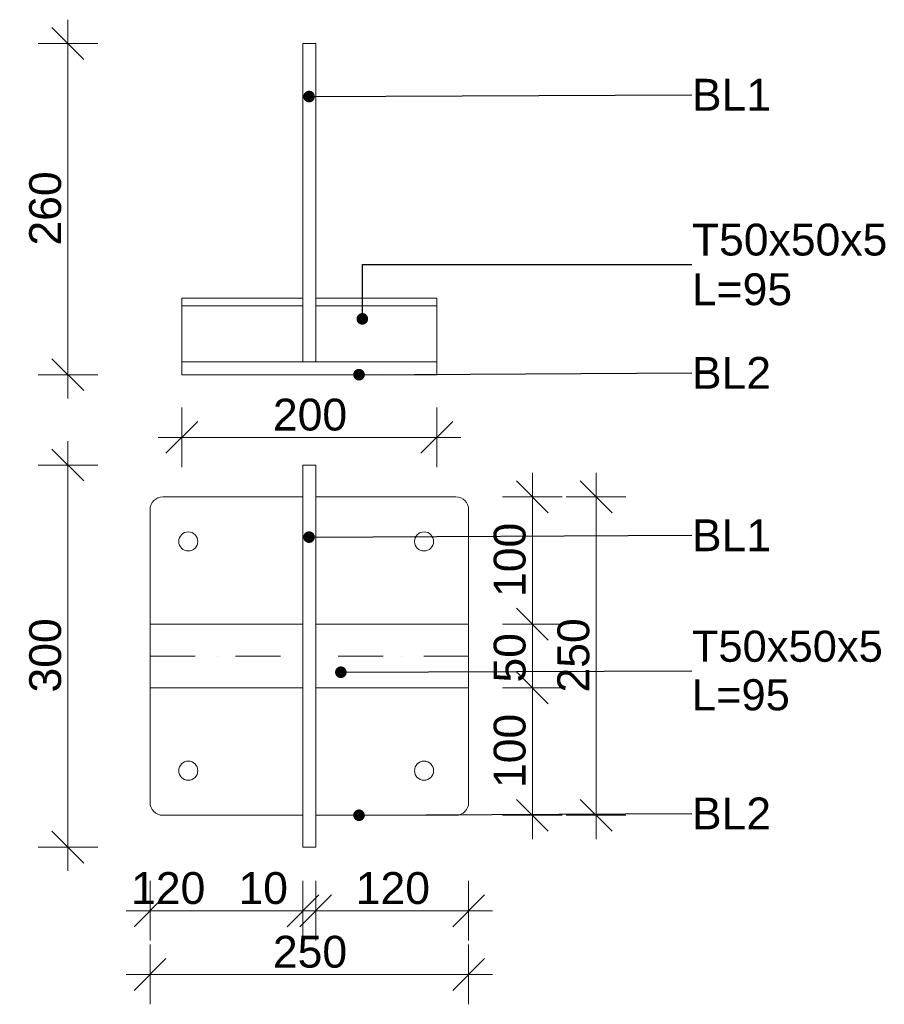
# Model space of a CAD drawing. Header units: millimetres. Extents: x 2143 to 5070, y -2093 to 697.
# Tile 2 of 16: x 2295 to 2973, y -1617 to -844. Entities that reach past the tile are written whole.
import ezdxf

# ---------------------------------------------------------------- set-up
doc = ezdxf.new("R2010")
doc.units = ezdxf.units.MM
doc.header["$MEASUREMENT"] = 0
doc.linetypes.add('Kropki i Kreski', pattern=[67.02777624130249, 35.27777671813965, -17.63888835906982, 0, -14.11111116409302])
for name, color, linetype, lineweight in [('0_Nr_pióra__1', 7, 'Continuous', 13), ('_podstawa stalowa_Nr_pióra__1', 7, 'Continuous', 13), ('Konstrukcja - Stropy_Nr_pióra__1', 7, 'Continuous', 13), ('Konstrukcja - Słupy_Nr_pióra__1', 7, 'Continuous', 13), ('Opisy - Etykiety_Nr_pióra__1', 7, 'Continuous', 13), ('Wnętrze - Umeblowanie_Nr_pióra__1', 7, 'Continuous', 13), ('Wymiarowanie - Detale_Nr_pióra__1', 7, 'Continuous', 13)]:
    doc.layers.add(name, color=color, linetype=linetype, lineweight=lineweight)
doc.layers.add('Wymiarowanie - Detale', color=7, linetype='Continuous')
doc.styles.add('STYL_AUTOMATYCZNY_1', font='arial.ttf')
doc.dimstyles.new('STYL_AUTOMATYCZNY__1', dxfattribs={"dimtxt": 25, "dimasz": 23.75, "dimexe": 0.18, "dimexo": 0.0625, "dimgap": 0, "dimtad": 1, "dimdec": 0, "dimzin": 0, "dimdsep": 46, "dimtxsty": 'STYL_AUTOMATYCZNY_1', "dimblk": 'ARROWHEAD_6', "dimblk1": 'ARROWHEAD_6', "dimblk2": 'ARROWHEAD_6', "dimcen": 0.09, "dimse1": 1, "dimse2": 1, "dimclrd": 7, "dimclre": 7, "dimclrt": 7, "dimazin": 0, "dimtfac": 1, "dimtdec": 4, "dimtmove": 0, "dimatfit": 3, "dimfxl": 1, "dimtolj": 1, "dimtzin": 0, "dimarcsym": 0})
doc.dimstyles.new('STYL_AUTOMATYCZNY__2', dxfattribs={"dimtxt": 25, "dimasz": 23.75, "dimexe": 0.18, "dimexo": 0.0625, "dimgap": 0, "dimtad": 1, "dimdec": 0, "dimzin": 0, "dimdsep": 46, "dimtxsty": 'STYL_AUTOMATYCZNY_1', "dimblk": 'ARROWHEAD_6', "dimblk1": 'ARROWHEAD_6', "dimblk2": 'ARROWHEAD_6', "dimcen": 0.09, "dimse1": 1, "dimse2": 1, "dimclrd": 7, "dimclre": 7, "dimclrt": 7, "dimazin": 0, "dimtfac": 1, "dimtdec": 4, "dimtmove": 2, "dimatfit": 3, "dimfxl": 1, "dimtolj": 1, "dimtzin": 0, "dimarcsym": 0})
doc.dimstyles.new('STYL_AUTOMATYCZNY__3', dxfattribs={"dimtxt": 25, "dimasz": 23.75, "dimexe": 0.18, "dimexo": 0.0625, "dimgap": 0, "dimtad": 1, "dimtih": 1, "dimtoh": 1, "dimdec": 0, "dimzin": 0, "dimdsep": 46, "dimtxsty": 'STYL_AUTOMATYCZNY_1', "dimblk": 'ARROWHEAD_6', "dimblk1": 'ARROWHEAD_6', "dimblk2": 'ARROWHEAD_6', "dimcen": 0.09, "dimse1": 1, "dimse2": 1, "dimclrd": 7, "dimclre": 7, "dimclrt": 7, "dimazin": 0, "dimtfac": 1, "dimtdec": 4, "dimtmove": 2, "dimatfit": 3, "dimfxl": 1, "dimtolj": 1, "dimtzin": 0, "dimarcsym": 0})
doc.dimstyles.new('STYL_AUTOMATYCZNY__4', dxfattribs={"dimtxt": 25, "dimasz": 23.75, "dimexe": 0.18, "dimexo": 0.0625, "dimgap": 0, "dimtad": 1, "dimtih": 1, "dimtoh": 1, "dimdec": 0, "dimzin": 0, "dimdsep": 46, "dimtxsty": 'STYL_AUTOMATYCZNY_1', "dimblk": 'ARROWHEAD_6', "dimblk1": 'ARROWHEAD_6', "dimblk2": 'ARROWHEAD_6', "dimcen": 0.09, "dimse1": 1, "dimse2": 1, "dimclrd": 7, "dimclre": 7, "dimclrt": 7, "dimazin": 0, "dimtfac": 1, "dimtdec": 4, "dimtmove": 0, "dimatfit": 3, "dimfxl": 1, "dimtolj": 1, "dimtzin": 0, "dimarcsym": 0})
doc.dimstyles.new('STYL_AUTOMATYCZNY__6', dxfattribs={"dimtxt": 0.18, "dimasz": 18.24, "dimexe": 0.18, "dimexo": 0.0625, "dimgap": 0, "dimtad": 0, "dimtih": 1, "dimtoh": 1, "dimdec": 4, "dimzin": 0, "dimdsep": 46, "dimcen": 0.09, "dimadec": 0, "dimazin": 0, "dimtfac": 1, "dimtdec": 4, "dimtmove": 0, "dimatfit": 3, "dimldrblk": 'ARROWHEAD_11', "dimfxl": 1, "dimtolj": 1, "dimtzin": 0, "dimarcsym": 0})

# ---------------------------------------------------------------- blocks, each defined once
blk = doc.blocks.new('*D12')
at = {"layer": 'Wymiarowanie - Detale_Nr_pióra__1', "color": 7, "linetype": 'Continuous', "lineweight": 13}
for p, q in [((2684.388553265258, -1355.758622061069), (2709.388553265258, -1380.758622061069)), ((2720.326053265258, -1368.258622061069), (2673.451053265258, -1368.258622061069)), ((2696.888553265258, -1468.258620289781), (2696.888553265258, -1368.258622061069)), ((2684.388553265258, -1455.758620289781), (2709.388553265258, -1480.758620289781)), ((2720.326053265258, -1468.258620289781), (2673.451053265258, -1468.258620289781)), ((2696.888553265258, -1487.008620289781), (2696.888553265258, -1468.258620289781))]:
    blk.add_line(p, q, dxfattribs=at)
at = {"layer": 'Wymiarowanie - Detale_Nr_pióra__1', "color": 7, "lineweight": 13, "insert": (2691.888553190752, -1446.860745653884), "char_height": 25, "attachment_point": 7, "rotation": 90, "style": 'STYL_AUTOMATYCZNY_1'}
blk.add_mtext('\\A1;{\\pql;\\fArial|b0|i0|c238|p0;\\W1.000000;100}', dxfattribs=at)
blk = doc.blocks.new('ARROWHEAD_6')
at = {"color": 0, "linetype": 'Continuous', "lineweight": 0}
for p, q in [((-0.5, -0.5), (0.5, 0.5)), ((0, 0), (-1, 0))]:
    blk.add_line(p, q, dxfattribs=at)
blk = doc.blocks.new('*D13')
at = {"layer": 'Wymiarowanie - Detale_Nr_pióra__1', "color": 7, "linetype": 'Continuous', "lineweight": 13}
for p, q in [((2684.388553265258, -1305.758620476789), (2709.388553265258, -1330.758620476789)), ((2720.326053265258, -1318.258620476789), (2673.451053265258, -1318.258620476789)), ((2696.888553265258, -1368.258622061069), (2696.888553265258, -1318.258620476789)), ((2684.388553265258, -1355.758622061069), (2709.388553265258, -1380.758622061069)), ((2720.326053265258, -1368.258622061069), (2673.451053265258, -1368.258622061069))]:
    blk.add_line(p, q, dxfattribs=at)
at = {"layer": 'Wymiarowanie - Detale_Nr_pióra__1', "color": 7, "lineweight": 13, "insert": (2691.888553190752, -1364.071512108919), "char_height": 25, "attachment_point": 7, "rotation": 90, "style": 'STYL_AUTOMATYCZNY_1'}
blk.add_mtext('\\A1;{\\pql;\\fArial|b0|i0|c238|p0;\\W1.000000;50}', dxfattribs=at)
blk = doc.blocks.new('*D14')
at = {"layer": 'Wymiarowanie - Detale_Nr_pióra__1', "color": 7, "linetype": 'Continuous', "lineweight": 13}
for p, q in [((2709.388553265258, -1230.758620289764), (2684.388553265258, -1205.758620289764)), ((2696.888553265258, -1218.258620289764), (2696.888553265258, -1199.508620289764)), ((2720.326053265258, -1218.258620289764), (2673.451053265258, -1218.258620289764)), ((2696.888553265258, -1318.258620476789), (2696.888553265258, -1218.258620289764)), ((2684.388553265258, -1305.758620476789), (2709.388553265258, -1330.758620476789)), ((2720.326053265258, -1318.258620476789), (2673.451053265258, -1318.258620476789))]:
    blk.add_line(p, q, dxfattribs=at)
at = {"layer": 'Wymiarowanie - Detale_Nr_pióra__1', "color": 7, "lineweight": 13, "insert": (2691.888553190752, -1296.860744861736), "char_height": 25, "attachment_point": 7, "rotation": 90, "style": 'STYL_AUTOMATYCZNY_1'}
blk.add_mtext('\\A1;{\\pql;\\fArial|b0|i0|c238|p0;\\W1.000000;100}', dxfattribs=at)
blk = doc.blocks.new('*D15')
at = {"layer": 'Wymiarowanie - Detale_Nr_pióra__1', "color": 7, "linetype": 'Continuous', "lineweight": 13}
for p, q in [((2396.888553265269, -1566.696120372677), (2396.888553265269, -1519.821120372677)), ((2516.888553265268, -1566.696120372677), (2516.888553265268, -1519.821120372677)), ((2409.388553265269, -1530.758620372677), (2384.388553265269, -1555.758620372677)), ((2504.388553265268, -1555.758620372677), (2529.388553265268, -1530.758620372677)), ((2539.388553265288, -1530.758620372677), (2514.388553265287, -1555.758620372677)), ((2378.138553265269, -1543.258620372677), (2396.888553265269, -1543.258620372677)), ((2396.888553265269, -1543.258620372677), (2516.888553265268, -1543.258620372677))]:
    blk.add_line(p, q, dxfattribs=at)
at = {"layer": 'Wymiarowanie - Detale_Nr_pióra__1', "color": 7, "lineweight": 13, "char_height": 25, "attachment_point": 7, "style": 'STYL_AUTOMATYCZNY_1'}
for s, insert in [('\\A1;{\\pql;\\fArial|b0|i0|c238|p0;\\W1.000000;120}', (2381.999606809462, -1538.258620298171)), ('\\A1;{\\pql;\\fArial|b0|i0|c238|p0;\\W1.000000;10}', (2466.252302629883, -1538.258620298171))]:
    blk.add_mtext(s, dxfattribs=dict(at, insert=insert))
blk = doc.blocks.new('*D16')
at = {"layer": 'Wymiarowanie - Detale_Nr_pióra__1', "color": 7, "linetype": 'Continuous', "lineweight": 13}
for p, q in [((2516.888553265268, -1566.696120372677), (2516.888553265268, -1519.821120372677)), ((2526.888553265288, -1566.696120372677), (2526.888553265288, -1519.821120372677)), ((2504.388553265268, -1555.758620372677), (2529.388553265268, -1530.758620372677)), ((2539.388553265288, -1530.758620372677), (2514.388553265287, -1555.758620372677)), ((2516.888553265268, -1543.258620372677), (2526.888553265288, -1543.258620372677))]:
    blk.add_line(p, q, dxfattribs=at)
blk = doc.blocks.new('*D17')
at = {"layer": 'Wymiarowanie - Detale_Nr_pióra__1', "color": 7, "linetype": 'Continuous', "lineweight": 13}
for p, q in [((2526.888553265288, -1566.696120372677), (2526.888553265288, -1519.821120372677)), ((2646.888553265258, -1566.696120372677), (2646.888553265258, -1519.821120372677)), ((2504.388553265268, -1555.758620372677), (2529.388553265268, -1530.758620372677)), ((2539.388553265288, -1530.758620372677), (2514.388553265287, -1555.758620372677)), ((2634.388553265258, -1555.758620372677), (2659.388553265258, -1530.758620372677)), ((2526.888553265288, -1543.258620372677), (2646.888553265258, -1543.258620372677)), ((2646.888553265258, -1543.258620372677), (2665.638553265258, -1543.258620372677))]:
    blk.add_line(p, q, dxfattribs=at)
at = {"layer": 'Wymiarowanie - Detale_Nr_pióra__1', "color": 7, "lineweight": 13, "insert": (2558.286428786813, -1538.258620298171), "char_height": 25, "attachment_point": 7, "style": 'STYL_AUTOMATYCZNY_1'}
blk.add_mtext('\\A1;{\\pql;\\fArial|b0|i0|c238|p0;\\W1.000000;120}', dxfattribs=at)
blk = doc.blocks.new('*D18')
at = {"layer": 'Wymiarowanie - Detale_Nr_pióra__1', "color": 7, "linetype": 'Continuous', "lineweight": 13}
for p, q in [((2332.397329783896, -1193.258620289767), (2332.397329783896, -1174.508620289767)), ((2344.897329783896, -1205.758620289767), (2319.897329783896, -1180.758620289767)), ((2355.834829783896, -1193.258620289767), (2308.959829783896, -1193.258620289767)), ((2332.397329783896, -1493.258620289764), (2332.397329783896, -1193.258620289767)), ((2319.897329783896, -1480.758620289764), (2344.897329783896, -1505.758620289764)), ((2355.834829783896, -1493.258620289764), (2308.959829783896, -1493.258620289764)), ((2332.397329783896, -1512.008620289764), (2332.397329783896, -1493.258620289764))]:
    blk.add_line(p, q, dxfattribs=at)
at = {"layer": 'Wymiarowanie - Detale_Nr_pióra__1', "color": 7, "lineweight": 13, "insert": (2327.39732970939, -1371.860744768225), "char_height": 25, "attachment_point": 7, "rotation": 90, "style": 'STYL_AUTOMATYCZNY_1'}
blk.add_mtext('\\A1;{\\pql;\\fArial|b0|i0|c238|p0;\\W1.000000;300}', dxfattribs=at)
blk = doc.blocks.new('*D22')
at = {"layer": 'Wymiarowanie - Detale_Nr_pióra__1', "color": 7, "linetype": 'Continuous', "lineweight": 13}
for p, q in [((2344.897329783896, -874.8394762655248), (2319.897329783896, -849.8394762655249)), ((2332.397329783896, -862.3394762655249), (2332.397329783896, -843.5894762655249)), ((2355.834829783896, -862.3394762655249), (2308.959829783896, -862.3394762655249)), ((2332.397329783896, -1122.339476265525), (2332.397329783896, -862.3394762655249)), ((2319.897329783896, -1109.839476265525), (2344.897329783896, -1134.839476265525)), ((2355.834829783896, -1122.339476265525), (2308.959829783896, -1122.339476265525)), ((2332.397329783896, -1141.089476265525), (2332.397329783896, -1122.339476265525))]:
    blk.add_line(p, q, dxfattribs=at)
at = {"layer": 'Wymiarowanie - Detale_Nr_pióra__1', "color": 7, "lineweight": 13, "insert": (2327.39732970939, -1020.941600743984), "char_height": 25, "attachment_point": 7, "rotation": 90, "style": 'STYL_AUTOMATYCZNY_1'}
blk.add_mtext('\\A1;{\\pql;\\fArial|b0|i0|c238|p0;\\W1.000000;260}', dxfattribs=at)
blk = doc.blocks.new('*D33')
at = {"layer": 'Wymiarowanie - Detale_Nr_pióra__1', "color": 7, "linetype": 'Continuous', "lineweight": 13}
for p, q in [((2421.888554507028, -1194.959589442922), (2421.888554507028, -1148.084589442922)), ((2621.888553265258, -1194.959589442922), (2621.888553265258, -1148.084589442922)), ((2434.388554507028, -1159.022089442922), (2409.388554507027, -1184.022089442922)), ((2609.388553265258, -1184.022089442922), (2634.388553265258, -1159.022089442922)), ((2403.138554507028, -1171.522089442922), (2421.888554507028, -1171.522089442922)), ((2421.888554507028, -1171.522089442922), (2621.888553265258, -1171.522089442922)), ((2621.888553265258, -1171.522089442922), (2640.638553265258, -1171.522089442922))]:
    blk.add_line(p, q, dxfattribs=at)
at = {"layer": 'Wymiarowanie - Detale_Nr_pióra__1', "color": 7, "lineweight": 13, "insert": (2493.286429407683, -1166.522089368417), "char_height": 25, "attachment_point": 7, "style": 'STYL_AUTOMATYCZNY_1'}
blk.add_mtext('\\A1;{\\pql;\\fArial|b0|i0|c238|p0;\\W1.000000;200}', dxfattribs=at)
blk = doc.blocks.new('*D79')
at = {"layer": 'Wymiarowanie - Detale_Nr_pióra__1', "color": 7, "linetype": 'Continuous', "lineweight": 13}
for p, q in [((2396.888553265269, -1616.696120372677), (2396.888553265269, -1569.821120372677)), ((2646.888553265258, -1616.696120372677), (2646.888553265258, -1569.821120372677)), ((2409.388553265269, -1580.758620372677), (2384.388553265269, -1605.758620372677)), ((2634.388553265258, -1605.758620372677), (2659.388553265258, -1580.758620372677)), ((2378.138553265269, -1593.258620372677), (2396.888553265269, -1593.258620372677)), ((2396.888553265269, -1593.258620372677), (2646.888553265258, -1593.258620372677)), ((2646.888553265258, -1593.258620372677), (2665.638553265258, -1593.258620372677))]:
    blk.add_line(p, q, dxfattribs=at)
at = {"layer": 'Wymiarowanie - Detale_Nr_pióra__1', "color": 7, "lineweight": 13, "insert": (2493.286428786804, -1588.258620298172), "char_height": 25, "attachment_point": 7, "style": 'STYL_AUTOMATYCZNY_1'}
blk.add_mtext('\\A1;{\\pql;\\fArial|b0|i0|c238|p0;\\W1.000000;250}', dxfattribs=at)
blk = doc.blocks.new('*D80')
at = {"layer": 'Wymiarowanie - Detale_Nr_pióra__1', "color": 7, "linetype": 'Continuous', "lineweight": 13}
for p, q in [((2759.388553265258, -1230.758620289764), (2734.388553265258, -1205.758620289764)), ((2746.888553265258, -1218.258620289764), (2746.888553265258, -1199.508620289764)), ((2770.326053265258, -1218.258620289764), (2723.451053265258, -1218.258620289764)), ((2746.888553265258, -1468.258620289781), (2746.888553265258, -1218.258620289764)), ((2734.388553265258, -1455.758620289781), (2759.388553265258, -1480.758620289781)), ((2770.326053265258, -1468.258620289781), (2723.451053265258, -1468.258620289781)), ((2746.888553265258, -1487.008620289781), (2746.888553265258, -1468.258620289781))]:
    blk.add_line(p, q, dxfattribs=at)
at = {"layer": 'Wymiarowanie - Detale_Nr_pióra__1', "color": 7, "lineweight": 13, "insert": (2741.888553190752, -1371.860744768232), "char_height": 25, "attachment_point": 7, "rotation": 90, "style": 'STYL_AUTOMATYCZNY_1'}
blk.add_mtext('\\A1;{\\pql;\\fArial|b0|i0|c238|p0;\\W1.000000;250}', dxfattribs=at)
blk = doc.blocks.new('ARROWHEAD_11')
at = {"color": 0, "linetype": 'Continuous', "lineweight": 0}
blk.add_line((0, 0), (-1, 0), dxfattribs=at)
at = {"color": 0, "linetype": 'Continuous', "lineweight": 0, "const_width": 0.25, "flags": 128}
blk.add_lwpolyline([(-0.125, 0, 1), (0.125, 0, 1)], format="xyb", close=True, dxfattribs=at)

msp = doc.modelspace()

# ---------------------------------------------------------------- linework, layer by layer
at = {"layer": '0_Nr_pióra__1', "color": 7, "linetype": 'Continuous', "lineweight": 13}
for centre in [(2426.88855326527, -1253.258620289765), (2611.888553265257, -1253.258620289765), (2426.88855326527, -1433.258620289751), (2611.888553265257, -1433.258620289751)]:
    msp.add_circle(centre, 7.500000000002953, dxfattribs=at)
at = {"layer": '_podstawa stalowa_Nr_pióra__1', "color": 7, "linetype": 'Continuous', "lineweight": 13}
for p, q in [((2516.888553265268, -862.3394762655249), (2526.888553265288, -862.3394762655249)), ((2516.888553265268, -1062.339476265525), (2516.888553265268, -862.3394762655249)), ((2526.888553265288, -1062.339476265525), (2526.888553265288, -862.3394762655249)), ((2516.888553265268, -1112.339476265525), (2516.888553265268, -1062.339476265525)), ((2526.888553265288, -1112.339476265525), (2526.888553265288, -1062.339476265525))]:
    msp.add_line(p, q, dxfattribs=at)
at = {"layer": 'Konstrukcja - Stropy_Nr_pióra__1', "color": 7, "linetype": 'Continuous', "lineweight": 13}
msp.add_lwpolyline([(2516.888553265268, -1493.258620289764), (2526.888553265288, -1493.258620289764), (2526.888553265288, -1193.258620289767), (2516.888553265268, -1193.258620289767)], close=True, dxfattribs=at)
for points in [[(2516.888553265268, -1218.258620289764), (2406.888553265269, -1218.258620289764, 0.414213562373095), (2396.888553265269, -1228.258620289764), (2396.888553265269, -1458.258620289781, 0.414213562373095), (2406.888553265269, -1468.258620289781), (2516.888553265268, -1468.258620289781)], [(2526.888553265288, -1468.258620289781), (2636.888553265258, -1468.258620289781, 0.4142135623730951), (2646.888553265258, -1458.258620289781), (2646.888553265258, -1228.258620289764, 0.414213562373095), (2636.888553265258, -1218.258620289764), (2526.888553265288, -1218.258620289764)]]:
    msp.add_lwpolyline(points, format="xyb", dxfattribs=at)
for points in [[(2426.88855326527, -1245.758620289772, 0.9999999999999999), (2426.88855326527, -1260.758620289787, 0.9999999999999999)], [(2611.888553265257, -1260.758620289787, 0.9999999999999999), (2611.888553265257, -1245.758620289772, 0.9999999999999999)], [(2426.88855326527, -1440.758620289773, 0.9999999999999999), (2426.88855326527, -1425.758620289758, 0.9999999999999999)], [(2611.888553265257, -1440.758620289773, 0.9999999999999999), (2611.888553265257, -1425.758620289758, 0.9999999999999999)]]:
    msp.add_lwpolyline(points, format="xyb", close=True, dxfattribs=at)
at = {"layer": 'Konstrukcja - Słupy_Nr_pióra__1', "color": 7, "linetype": 'Continuous', "lineweight": 13}
for p, q in [((2421.888554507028, -1062.339476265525), (2516.888553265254, -1062.339476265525)), ((2526.888553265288, -1062.339476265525), (2621.888554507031, -1062.339476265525))]:
    msp.add_line(p, q, dxfattribs=at)
at = {"layer": 'Wnętrze - Umeblowanie_Nr_pióra__1', "color": 7, "linetype": 'Continuous', "lineweight": 13}
for p, q in [((2421.888553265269, -1068.339476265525), (2421.888553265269, -1062.339476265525)), ((2621.888553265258, -1068.339476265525), (2621.888553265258, -1062.339476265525)), ((2421.888553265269, -1070.096835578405), (2421.888553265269, -1068.339476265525)), ((2421.888553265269, -1068.339476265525), (2516.888553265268, -1068.339476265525)), ((2421.888553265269, -1122.339476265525), (2421.888553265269, -1070.096835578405)), ((2621.888553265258, -1068.339476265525), (2526.888553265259, -1068.339476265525)), ((2621.888553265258, -1070.096835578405), (2621.888553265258, -1068.339476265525)), ((2621.888553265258, -1112.339476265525), (2621.888553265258, -1070.096835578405)), ((2621.888553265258, -1112.339476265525), (2421.888553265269, -1112.339476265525)), ((2621.888553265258, -1122.339476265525), (2621.888553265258, -1112.339476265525)), ((2621.888553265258, -1122.339476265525), (2421.888554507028, -1122.339476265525)), ((2396.888554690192, -1343.25861752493), (2396.888554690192, -1318.258620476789)), ((2396.888554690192, -1318.258620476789), (2444.388552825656, -1318.258620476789)), ((2444.388552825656, -1318.258620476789), (2516.888550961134, -1318.258620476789)), ((2516.888550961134, -1318.258620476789), (2516.888550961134, -1343.25861752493)), ((2599.38855540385, -1318.258620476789), (2526.888549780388, -1318.258620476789)), ((2526.888549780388, -1318.258620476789), (2526.888549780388, -1343.25861752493)), ((2646.888553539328, -1318.258620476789), (2599.38855540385, -1318.258620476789)), ((2646.888553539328, -1343.25861752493), (2646.888553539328, -1318.258620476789)), ((2396.888554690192, -1368.258622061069), (2396.888554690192, -1343.25861752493)), ((2516.888550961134, -1343.25861752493), (2516.888550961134, -1368.258622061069)), ((2526.888549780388, -1343.25861752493), (2526.888549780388, -1368.258622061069)), ((2646.888553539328, -1368.258622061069), (2646.888553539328, -1343.25861752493)), ((2444.388552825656, -1368.258622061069), (2396.888554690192, -1368.258622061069)), ((2516.888550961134, -1368.258622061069), (2444.388552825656, -1368.258622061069)), ((2526.888549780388, -1368.258622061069), (2599.38855540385, -1368.258622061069)), ((2599.38855540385, -1368.258622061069), (2646.888553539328, -1368.258622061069))]:
    msp.add_line(p, q, dxfattribs=at)
at = {"layer": 'Wnętrze - Umeblowanie_Nr_pióra__1', "color": 7, "linetype": 'Kropki i Kreski', "lineweight": 13}
for p, q in [((2396.888554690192, -1343.25861752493), (2516.888550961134, -1343.25861752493)), ((2646.888553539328, -1343.25861752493), (2526.888549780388, -1343.25861752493))]:
    msp.add_line(p, q, dxfattribs=at)

# ---------------------------------------------------------------- texts
at = {"layer": 'Opisy - Etykiety_Nr_pióra__1', "color": 7, "linetype": 'Continuous', "lineweight": 13, "char_height": 25, "attachment_point": 4, "style": 'STYL_AUTOMATYCZNY_1'}
for s, insert in [('\\A1;{\\pql;\\fArial|b0|i0|c238|p0;\\W1.000000;BL1}', (2822.054741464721, -902.516997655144)), ('\\A1;{\\pql;\\fArial|b0|i0|c238|p0;\\W1.000000;BL2}', (2822.054741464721, -1120.910708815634)), ('\\A1;{\\pql;\\fArial|b0|i0|c238|p0;\\W1.000000;BL1}', (2822.054741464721, -1248.4361416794)), ('\\A1;{\\pql;\\fArial|b0|i0|c238|p0;\\W1.000000;BL2}', (2822.054741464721, -1466.82985283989))]:
    msp.add_mtext(s, dxfattribs=dict(at, insert=insert))
at = {"layer": 'Opisy - Etykiety_Nr_pióra__1', "color": 7, "linetype": 'Continuous', "lineweight": 13, "width": 199.0514523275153, "attachment_point": 4, "style": 'STYL_AUTOMATYCZNY_1'}
for insert, char_height, line_spacing_factor in [((2822.054741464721, -1035.928111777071), 25, 0.9359620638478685), ((2822.054741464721, -1354.766077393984), 24.43020060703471, 0.935962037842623)]:
    msp.add_mtext('\\A1;{\\pql;\\fArial|b0|i0|c238|p0;\\W1.000000;T50x50x5 L=\\fArial|b0|i0|c238|p0;\\W1.000000;95}', dxfattribs=dict(at, insert=insert, char_height=char_height, line_spacing_factor=line_spacing_factor))

# ---------------------------------------------------------------- dimensions: what is measured, and where the dimension line sits
at = {"layer": 'Wymiarowanie - Detale', "color": 7, "linetype": 'Continuous', "lineweight": 13}
for base, p1, p2, dimstyle, picture, middle in [((2332.397329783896, -862.3394762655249), (2621.888553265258, -1122.339476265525), (2526.888553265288, -862.3394762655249), 'STYL_AUTOMATYCZNY__1', '*D22', (2314.89732970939, -992.402976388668)), ((2332.397329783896, -1193.258620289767), (2516.888553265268, -1493.258620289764), (2516.888553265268, -1193.258620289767), 'STYL_AUTOMATYCZNY__1', '*D18', (2314.89732970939, -1343.322120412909)), ((2696.888553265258, -1218.258620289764), (2646.888553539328, -1318.258620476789), (2636.888553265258, -1218.258620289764), 'STYL_AUTOMATYCZNY__1', '*D14', (2679.388553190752, -1268.32212050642)), ((2746.888553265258, -1218.258620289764), (2636.888553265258, -1468.258620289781), (2636.888553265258, -1218.258620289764), 'STYL_AUTOMATYCZNY__1', '*D80', (2729.388553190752, -1343.322120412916)), ((2696.888553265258, -1318.258620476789), (2646.888553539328, -1368.258622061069), (2646.888553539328, -1318.258620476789), 'STYL_AUTOMATYCZNY__2', '*D13', (2679.388553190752, -1345.045762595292)), ((2696.888553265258, -1368.258622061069), (2636.888553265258, -1468.258620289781), (2646.888553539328, -1368.258622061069), 'STYL_AUTOMATYCZNY__1', '*D12', (2679.388553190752, -1418.322121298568))]:
    dim = msp.add_linear_dim(base=base, p1=p1, p2=p2, angle=90, dimstyle=dimstyle, dxfattribs=at)
    dim.commit()
    dim.dimension.update_dxf_attribs({"geometry": picture, "text_midpoint": middle, "dimtype": 160, "text_rotation": 90})
for base, p1, p2, dimstyle, picture, middle in [((2621.888553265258, -1171.522089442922), (2421.888554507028, -1122.339476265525), (2621.888553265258, -1122.339476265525), 'STYL_AUTOMATYCZNY__4', '*D33', (2521.825053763, -1154.022089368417)), ((2516.888553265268, -1543.258620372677), (2396.888553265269, -1458.258620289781), (2516.888553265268, -1493.258620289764), 'STYL_AUTOMATYCZNY__3', '*D15', (2410.538231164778, -1525.758620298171)), ((2646.888553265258, -1593.258620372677), (2396.888553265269, -1458.258620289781), (2646.888553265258, -1458.258620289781), 'STYL_AUTOMATYCZNY__4', '*D79', (2521.82505314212, -1575.758620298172)), ((2646.888553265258, -1543.258620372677), (2526.888553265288, -1493.258620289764), (2646.888553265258, -1458.258620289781), 'STYL_AUTOMATYCZNY__4', '*D17', (2586.825053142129, -1525.758620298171)), ((2526.888553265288, -1543.258620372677), (2516.888553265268, -1493.258620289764), (2526.888553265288, -1493.258620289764), 'STYL_AUTOMATYCZNY__4', '*D16', (2485.278052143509, -1525.758620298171))]:
    dim = msp.add_linear_dim(base=base, p1=p1, p2=p2, dimstyle=dimstyle, dxfattribs=at)
    dim.commit()
    dim.dimension.update_dxf_attribs({"geometry": picture, "text_midpoint": middle, "dimtype": 160})

# ---------------------------------------------------------------- leaders
at = {"layer": 'Opisy - Etykiety_Nr_pióra__1', "color": 7, "linetype": 'Continuous', "lineweight": 13, "annotation_type": 0, "has_hookline": 1, "hookline_direction": 0}
for points, text_width in [([(2521.658115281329, -903.9457524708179), (2822.054741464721, -902.516997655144)], 53.125), ([(2563.457957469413, -1078.518457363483), (2563.457957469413, -1035.928111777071), (2822.054741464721, -1035.928111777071)], 151), ([(2560.841510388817, -1122.339476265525), (2822.054741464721, -1120.910708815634)], 57.67500000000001), ([(2521.658115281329, -1249.864896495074), (2822.054741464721, -1248.4361416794)], 53.125), ([(2546.619553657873, -1355.957772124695), (2822.054741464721, -1354.766077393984)], 147.5584116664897), ([(2560.841510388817, -1468.258620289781), (2822.054741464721, -1466.82985283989)], 57.67500000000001)]:
    msp.add_leader(points, dimstyle='STYL_AUTOMATYCZNY__6', dxfattribs=dict(at, text_width=text_width))

doc.saveas('drawing.dxf')
